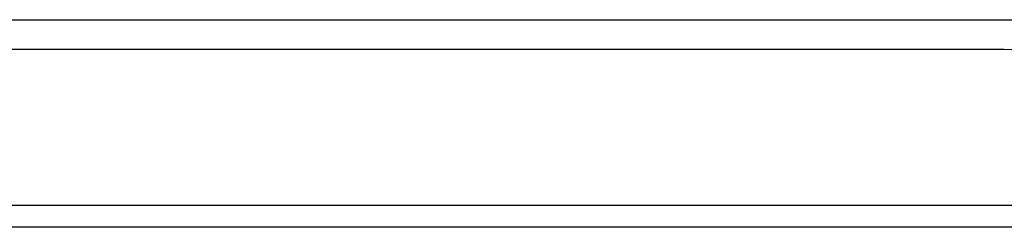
# Model space of a CAD drawing. Header units: inches. Extents: x 9 to 285, y 21 to 142.
# Tile 10 of 140: x 41.302 to 45.742, y 21.348 to 22.282. Entities that reach past the tile are written whole.
import ezdxf

# ---------------------------------------------------------------- set-up
doc = ezdxf.new("R2010")
doc.units = ezdxf.units.IN
doc.header["$MEASUREMENT"] = 0
doc.layers.add('Visible Edges(ANSI)', color=7, linetype='Continuous', lineweight=25)
doc.layers.add('Visible Tangent Edges(ANSI)', color=7, linetype='Continuous', lineweight=25)

msp = doc.modelspace()

# ---------------------------------------------------------------- linework, layer by layer
at = {"layer": 'Visible Edges(ANSI)'}
for p, q in [((39.1679, 22.2821), (46.2211, 22.2821)), ((45.7415, 22.1481), (31.8265, 22.1481)), ((68.5865, 21.3481), (8.9815, 21.3481))]:
    msp.add_line(p, q, dxfattribs=at)
msp.add_arc((45.7415, 21.8361), 0.312, 0, 90, dxfattribs=at)
at = {"layer": 'Visible Tangent Edges(ANSI)'}
msp.add_line((8.9815, 21.4471), (68.5865, 21.4471), dxfattribs=at)

doc.saveas('drawing.dxf')
